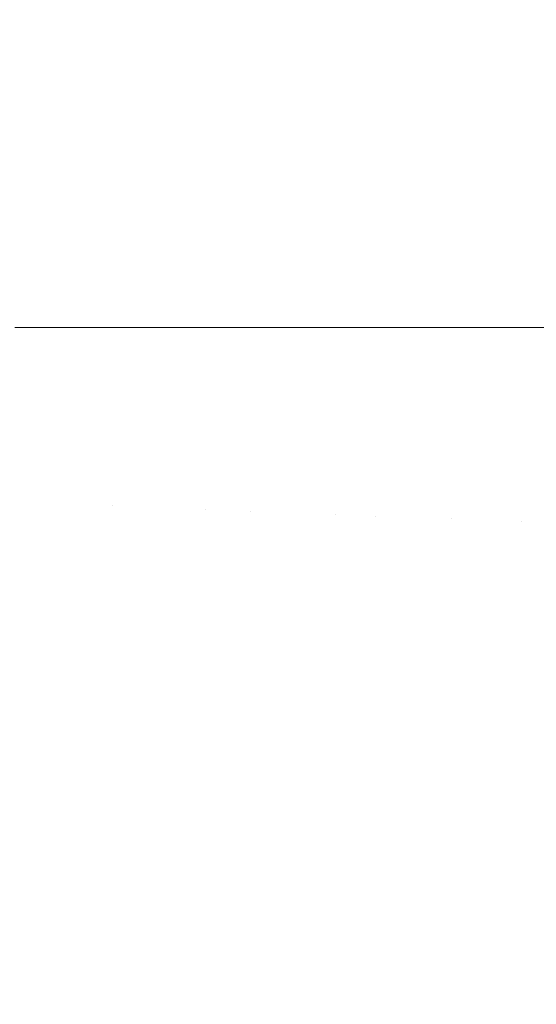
# Model space of a CAD drawing. Header units: centimetres. Extents: x -21.6 to 22.7, y 4.2 to 6.
# Tile 223 of 256: x 7.8102 to 7.8261, y 4.6795 to 4.7096. Entities that reach past the tile are written whole.
import ezdxf

# ---------------------------------------------------------------- set-up
doc = ezdxf.new("R2010")
doc.units = ezdxf.units.CM
doc.header["$LTSCALE"] = 2.54
doc.layers.add('Lucido design-1', color=7, linetype='Continuous')

# ---------------------------------------------------------------- blocks, each defined once
blk = doc.blocks.new('Gruppo-3-1')
at = {"color": 7, "linetype": 'Continuous', "lineweight": 9}
blk.add_3dface([(-21.503423, 5.900212, -2276.22217), (-21.503423, 4.300212, -2276.22217), (22.630348, 4.300212, -2276.22217), (22.630348, 5.900212, -2276.22217)], dxfattribs=at)
for points, invisible_edges in [([(22.630348, 5.900212, -2277.02217), (22.630348, 4.300212, -2277.02217), (7.686575, 4.400896, -2277.02217), (7.695257, 4.401786, -2277.02217)], 10), ([(22.630348, 5.900212, -2277.02217), (7.695257, 4.401786, -2277.02217), (7.700788, 4.402588, -2277.02217)], 9), ([(7.700788, 4.402588, -2277.02217), (7.70392, 4.403043, -2277.02217), (22.630348, 5.900212, -2277.02217)], 10), ([(22.630348, 5.900212, -2277.02217), (7.70392, 4.403043, -2277.02217), (7.712563, 4.404668, -2277.02217)], 9), ([(22.630348, 5.900212, -2277.02217), (7.712563, 4.404668, -2277.02217), (7.721183, 4.406664, -2277.02217)], 9), ([(22.630348, 5.900212, -2277.02217), (7.721183, 4.406664, -2277.02217), (7.729779, 4.409037, -2277.02217)], 9), ([(22.630348, 5.900212, -2277.02217), (7.729779, 4.409037, -2277.02217), (7.738348, 4.411789, -2277.02217)], 9), ([(22.630348, 5.900212, -2277.02217), (7.738348, 4.411789, -2277.02217), (7.746887, 4.414929, -2277.02217)], 9), ([(22.630348, 5.900212, -2277.02217), (7.746887, 4.414929, -2277.02217), (7.755389, 4.418463, -2277.02217)], 9), ([(22.630348, 5.900212, -2277.02217), (7.755389, 4.418463, -2277.02217), (7.760056, 4.420633, -2277.02217)], 9), ([(7.760056, 4.420633, -2277.02217), (7.763851, 4.422398, -2277.02217), (22.630348, 5.900212, -2277.02217)], 10), ([(22.630348, 5.900212, -2277.02217), (7.763851, 4.422398, -2277.02217), (7.772266, 4.426742, -2277.02217)], 9), ([(22.630348, 5.900212, -2277.02217), (7.772266, 4.426742, -2277.02217), (7.780626, 4.431505, -2277.02217)], 9), ([(22.630348, 5.900212, -2277.02217), (7.780626, 4.431505, -2277.02217), (7.788922, 4.436696, -2277.02217)], 9), ([(22.630348, 5.900212, -2277.02217), (7.788922, 4.436696, -2277.02217), (7.797144, 4.442325, -2277.02217)], 9), ([(22.630348, 5.900212, -2277.02217), (7.797144, 4.442325, -2277.02217), (7.80528, 4.4484, -2277.02217)], 9), ([(22.630348, 5.900212, -2277.02217), (7.80528, 4.4484, -2277.02217), (7.811701, 4.453619, -2277.02217)], 9), ([(7.809166, 5.900212, -2276.648611), (7.811682, 5.900212, -2276.651518), (7.811682, 4.700212, -2276.651518), (7.810078, 4.700212, -2276.649665)], 10), ([(7.811682, 5.900212, -2276.651518), (7.814129, 5.900212, -2276.654595), (7.814129, 4.700212, -2276.654595), (7.813119, 4.700212, -2276.653326)], 10), ([(7.813119, 4.700212, -2276.653326), (7.811682, 4.700212, -2276.651518), (7.811682, 5.900212, -2276.651518)], 10), ([(7.811701, 4.453619, -2277.02217), (7.813317, 4.454932, -2277.02217), (22.630348, 5.900212, -2277.02217)], 10), ([(22.630348, 5.900212, -2277.02217), (7.813317, 4.454932, -2277.02217), (7.821238, 4.46193, -2277.02217)], 9), ([(7.814129, 5.900212, -2276.654595), (7.816498, 5.900212, -2276.657843), (7.816498, 4.700212, -2276.657843), (7.816002, 4.700212, -2276.657164)], 10), ([(7.816002, 4.700212, -2276.657164), (7.814129, 4.700212, -2276.654595), (7.814129, 5.900212, -2276.654595)], 10), ([(7.816498, 5.900212, -2276.657843), (7.81878, 5.900212, -2276.661261), (7.81878, 4.700212, -2276.661261), (7.818716, 4.700212, -2276.661165)], 10), ([(7.818716, 4.700212, -2276.661165), (7.816498, 4.700212, -2276.657843), (7.816498, 5.900212, -2276.657843)], 10), ([(7.81878, 4.700212, -2276.661261), (7.81878, 5.900212, -2276.661261), (7.819801, 5.900212, -2276.662935)], 9), ([(7.819801, 5.900212, -2276.662935), (7.820966, 5.900212, -2276.664848), (7.820966, 4.700212, -2276.664848), (7.81878, 4.700212, -2276.661261)], 10), ([(7.820966, 5.900212, -2276.664848), (7.823046, 5.900212, -2276.668601), (7.823046, 4.700212, -2276.668601), (7.821231, 4.700212, -2276.665325)], 10), ([(7.821231, 4.700212, -2276.665325), (7.820966, 4.700212, -2276.664848), (7.820966, 5.900212, -2276.664848)], 10), ([(22.630348, 5.900212, -2277.02217), (7.821238, 4.46193, -2277.02217), (7.829029, 4.4694, -2277.02217)], 9), ([(7.823046, 5.900212, -2276.668601), (7.825007, 5.900212, -2276.672517), (7.825007, 4.700212, -2276.672517), (7.823554, 4.700212, -2276.669615)], 10), ([(7.823554, 4.700212, -2276.669615), (7.823046, 4.700212, -2276.668601), (7.823046, 5.900212, -2276.668601)], 10), ([(7.825007, 5.900212, -2276.672517), (7.826841, 5.900212, -2276.67659), (7.826841, 4.700212, -2276.67659), (7.825681, 4.700212, -2276.674015)], 10), ([(7.825681, 4.700212, -2276.674015), (7.825007, 4.700212, -2276.672517), (7.825007, 5.900212, -2276.672517)], 10), ([(7.810021, 4.694853, -2276.649653), (7.810078, 4.700212, -2276.649665), (7.811682, 4.700212, -2276.651518), (7.811562, 4.694794, -2276.651459)], 13), ([(7.813062, 4.694737, -2276.653313), (7.811562, 4.694794, -2276.651459), (7.811682, 4.700212, -2276.651518)], 11), ([(7.811682, 4.700212, -2276.651518), (7.813119, 4.700212, -2276.653326), (7.813062, 4.694737, -2276.653313)], 10), ([(7.813062, 4.694737, -2276.653313), (7.813119, 4.700212, -2276.653326), (7.814129, 4.700212, -2276.654595)], 9), ([(7.814129, 4.700212, -2276.654595), (7.814522, 4.694681, -2276.655213), (7.813062, 4.694737, -2276.653313)], 11), ([(7.81594, 4.694627, -2276.657156), (7.814522, 4.694681, -2276.655213), (7.814129, 4.700212, -2276.654595), (7.816002, 4.700212, -2276.657164)], 11), ([(7.81594, 4.694627, -2276.657156), (7.816002, 4.700212, -2276.657164), (7.816498, 4.700212, -2276.657843)], 9), ([(7.816498, 4.700212, -2276.657843), (7.817314, 4.694574, -2276.65914), (7.81594, 4.694627, -2276.657156)], 11), ([(7.817314, 4.694574, -2276.65914), (7.816498, 4.700212, -2276.657843), (7.818716, 4.700212, -2276.661165)], 9), ([(7.818716, 4.700212, -2276.661165), (7.818643, 4.694523, -2276.661164), (7.817314, 4.694574, -2276.65914)], 11), ([(7.818643, 4.694523, -2276.661164), (7.818716, 4.700212, -2276.661165), (7.81878, 4.700212, -2276.661261)], 9), ([(7.819927, 4.694474, -2276.663225), (7.818643, 4.694523, -2276.661164), (7.81878, 4.700212, -2276.661261)], 11), ([(7.81878, 4.700212, -2276.661261), (7.820966, 4.700212, -2276.664848), (7.819927, 4.694474, -2276.663225)], 10), ([(7.821163, 4.694427, -2276.665321), (7.819927, 4.694474, -2276.663225), (7.820966, 4.700212, -2276.664848)], 11), ([(7.820966, 4.700212, -2276.664848), (7.821231, 4.700212, -2276.665325), (7.821163, 4.694427, -2276.665321)], 10), ([(7.821231, 4.700212, -2276.665325), (7.823046, 4.700212, -2276.668601), (7.822352, 4.694382, -2276.667449), (7.821163, 4.694427, -2276.665321)], 14), ([(7.823492, 4.694338, -2276.669608), (7.822352, 4.694382, -2276.667449), (7.823046, 4.700212, -2276.668601)], 11), ([(7.823046, 4.700212, -2276.668601), (7.823554, 4.700212, -2276.669615), (7.823492, 4.694338, -2276.669608)], 10), ([(7.823554, 4.700212, -2276.669615), (7.825007, 4.700212, -2276.672517), (7.824582, 4.694297, -2276.671794), (7.823492, 4.694338, -2276.669608)], 14), ([(7.825623, 4.694257, -2276.674006), (7.824582, 4.694297, -2276.671794), (7.825007, 4.700212, -2276.672517)], 11), ([(7.825007, 4.700212, -2276.672517), (7.825681, 4.700212, -2276.674015), (7.825623, 4.694257, -2276.674006)], 10), ([(7.825681, 4.700212, -2276.674015), (7.826841, 4.700212, -2276.67659), (7.826612, 4.694219, -2276.676241), (7.825623, 4.694257, -2276.674006)], 14), ([(7.811562, 4.694794, -2276.651459), (7.811338, 4.68921, -2276.651459), (7.8098, 4.689329, -2276.649653), (7.810021, 4.694853, -2276.649653)], 15), ([(7.812836, 4.689093, -2276.653313), (7.811338, 4.68921, -2276.651459), (7.811562, 4.694794, -2276.651459), (7.813062, 4.694737, -2276.653313)], 15), ([(7.813062, 4.694737, -2276.653313), (7.814522, 4.694681, -2276.655213), (7.814294, 4.68898, -2276.655213), (7.812836, 4.689093, -2276.653313)], 15), ([(7.81571, 4.68887, -2276.657156), (7.814294, 4.68898, -2276.655213), (7.814522, 4.694681, -2276.655213), (7.81594, 4.694627, -2276.657156)], 15), ([(7.81594, 4.694627, -2276.657156), (7.817314, 4.694574, -2276.65914), (7.817081, 4.688764, -2276.65914), (7.81571, 4.68887, -2276.657156)], 15), ([(7.818409, 4.68866, -2276.661164), (7.817081, 4.688764, -2276.65914), (7.817314, 4.694574, -2276.65914), (7.818643, 4.694523, -2276.661164)], 15), ([(7.818643, 4.694523, -2276.661164), (7.819927, 4.694474, -2276.663225), (7.81969, 4.688561, -2276.663225), (7.818409, 4.68866, -2276.661164)], 15), ([(7.820925, 4.688465, -2276.665321), (7.81969, 4.688561, -2276.663225), (7.819927, 4.694474, -2276.663225), (7.821163, 4.694427, -2276.665321)], 15), ([(7.821163, 4.694427, -2276.665321), (7.822352, 4.694382, -2276.667449), (7.822111, 4.688373, -2276.667449), (7.820925, 4.688465, -2276.665321)], 15), ([(7.823249, 4.688284, -2276.669608), (7.822111, 4.688373, -2276.667449), (7.822352, 4.694382, -2276.667449), (7.823492, 4.694338, -2276.669608)], 15), ([(7.823492, 4.694338, -2276.669608), (7.824582, 4.694297, -2276.671794), (7.824338, 4.6882, -2276.671794), (7.823249, 4.688284, -2276.669608)], 15), ([(7.825377, 4.688119, -2276.674006), (7.824338, 4.6882, -2276.671794), (7.824582, 4.694297, -2276.671794), (7.825623, 4.694257, -2276.674006)], 15), ([(7.825623, 4.694257, -2276.674006), (7.826612, 4.694219, -2276.676241), (7.826365, 4.688042, -2276.676241), (7.825377, 4.688119, -2276.674006)], 15), ([(7.8098, 4.689329, -2276.649653), (7.811338, 4.68921, -2276.651459), (7.810948, 4.683461, -2276.651459), (7.809415, 4.683643, -2276.649653)], 15), ([(7.812443, 4.683284, -2276.653313), (7.810948, 4.683461, -2276.651459), (7.811338, 4.68921, -2276.651459), (7.812836, 4.689093, -2276.653313)], 15), ([(7.812836, 4.689093, -2276.653313), (7.814294, 4.68898, -2276.655213), (7.813896, 4.683112, -2276.655213), (7.812443, 4.683284, -2276.653313)], 15), ([(7.815308, 4.682944, -2276.657156), (7.813896, 4.683112, -2276.655213), (7.814294, 4.68898, -2276.655213), (7.81571, 4.68887, -2276.657156)], 15), ([(7.81571, 4.68887, -2276.657156), (7.817081, 4.688764, -2276.65914), (7.816676, 4.682782, -2276.65914), (7.815308, 4.682944, -2276.657156)], 15), ([(7.817999, 4.682625, -2276.661164), (7.816676, 4.682782, -2276.65914), (7.817081, 4.688764, -2276.65914), (7.818409, 4.68866, -2276.661164)], 15), ([(7.818409, 4.68866, -2276.661164), (7.81969, 4.688561, -2276.663225), (7.819277, 4.682473, -2276.663225), (7.817999, 4.682625, -2276.661164)], 15), ([(7.820508, 4.682327, -2276.665321), (7.819277, 4.682473, -2276.663225), (7.81969, 4.688561, -2276.663225), (7.820925, 4.688465, -2276.665321)], 15), ([(7.820925, 4.688465, -2276.665321), (7.822111, 4.688373, -2276.667449), (7.821692, 4.682187, -2276.667449), (7.820508, 4.682327, -2276.665321)], 15), ([(7.822827, 4.682052, -2276.669608), (7.821692, 4.682187, -2276.667449), (7.822111, 4.688373, -2276.667449), (7.823249, 4.688284, -2276.669608)], 15), ([(7.823249, 4.688284, -2276.669608), (7.824338, 4.6882, -2276.671794), (7.823913, 4.681923, -2276.671794), (7.822827, 4.682052, -2276.669608)], 15), ([(7.824948, 4.6818, -2276.674006), (7.823913, 4.681923, -2276.671794), (7.824338, 4.6882, -2276.671794), (7.825377, 4.688119, -2276.674006)], 15), ([(7.825377, 4.688119, -2276.674006), (7.826365, 4.688042, -2276.676241), (7.825934, 4.681684, -2276.676241), (7.824948, 4.6818, -2276.674006)], 15), ([(7.826869, 4.681573, -2276.678496), (7.825934, 4.681684, -2276.676241), (7.826365, 4.688042, -2276.676241), (7.827303, 4.687969, -2276.678496)], 15), ([(7.809415, 4.683643, -2276.649653), (7.810948, 4.683461, -2276.651459), (7.810377, 4.677551, -2276.651459), (7.80885, 4.677797, -2276.649653)], 15), ([(7.811866, 4.677311, -2276.653313), (7.810377, 4.677551, -2276.651459), (7.810948, 4.683461, -2276.651459), (7.812443, 4.683284, -2276.653313)], 15), ([(7.812443, 4.683284, -2276.653313), (7.813896, 4.683112, -2276.655213), (7.813313, 4.677078, -2276.655213), (7.811866, 4.677311, -2276.653313)], 15), ([(7.814719, 4.676852, -2276.657156), (7.813313, 4.677078, -2276.655213), (7.813896, 4.683112, -2276.655213), (7.815308, 4.682944, -2276.657156)], 15), ([(7.815308, 4.682944, -2276.657156), (7.816676, 4.682782, -2276.65914), (7.816082, 4.676632, -2276.65914), (7.814719, 4.676852, -2276.657156)], 15), ([(7.8174, 4.67642, -2276.661164), (7.816082, 4.676632, -2276.65914), (7.816676, 4.682782, -2276.65914), (7.817999, 4.682625, -2276.661164)], 15), ([(7.817999, 4.682625, -2276.661164), (7.819277, 4.682473, -2276.663225), (7.818673, 4.676215, -2276.663225), (7.8174, 4.67642, -2276.661164)], 15), ([(7.819899, 4.676017, -2276.665321), (7.818673, 4.676215, -2276.663225), (7.819277, 4.682473, -2276.663225), (7.820508, 4.682327, -2276.665321)], 15), ([(7.820508, 4.682327, -2276.665321), (7.821692, 4.682187, -2276.667449), (7.821077, 4.675827, -2276.667449), (7.819899, 4.676017, -2276.665321)], 15), ([(7.822208, 4.675645, -2276.669608), (7.821077, 4.675827, -2276.667449), (7.821692, 4.682187, -2276.667449), (7.822827, 4.682052, -2276.669608)], 15), ([(7.822827, 4.682052, -2276.669608), (7.823913, 4.681923, -2276.671794), (7.823289, 4.675471, -2276.671794), (7.822208, 4.675645, -2276.669608)], 15), ([(7.824321, 4.675304, -2276.674006), (7.823289, 4.675471, -2276.671794), (7.823913, 4.681923, -2276.671794), (7.824948, 4.6818, -2276.674006)], 15), ([(7.824948, 4.6818, -2276.674006), (7.825934, 4.681684, -2276.676241), (7.825303, 4.675146, -2276.676241), (7.824321, 4.675304, -2276.674006)], 15), ([(7.826234, 4.674996, -2276.678496), (7.825303, 4.675146, -2276.676241), (7.825934, 4.681684, -2276.676241), (7.826869, 4.681573, -2276.678496)], 15)]:
    blk.add_3dface(points, dxfattribs=dict(at, invisible_edges=invisible_edges))
blk = doc.blocks.new('Gruppo-4-1')
at = {"color": 7}
blk.add_blockref('Gruppo-3-1', (0, 0), dxfattribs=at)

msp = doc.modelspace()

# ---------------------------------------------------------------- block references
at = {"layer": 'Lucido design-1', "color": 7}
msp.add_blockref('Gruppo-4-1', (0, 0), dxfattribs=at)

doc.saveas('drawing.dxf')
